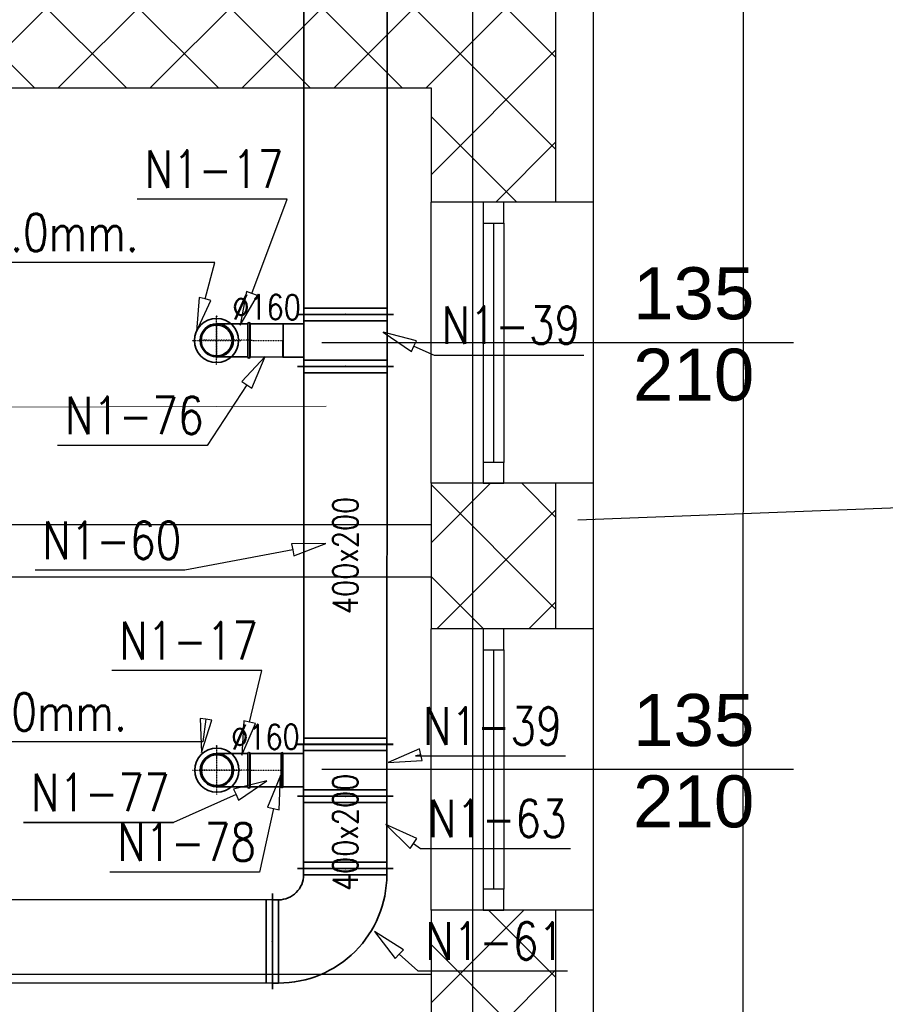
# Model space of a CAD drawing. Header units: millimetres. Extents: x 2263 to 12009, y 1338 to 5538.
# Tile 43 of 78: x 6677 to 7093, y 2091 to 2564. Entities that reach past the tile are written whole.
import ezdxf
from ezdxf.enums import TextEntityAlignment as Align

# ---------------------------------------------------------------- set-up
doc = ezdxf.new("R2010")
doc.units = ezdxf.units.MM
doc.linetypes.add('CENTER', pattern=[0.55, 0.37, -0.06, 0.06, -0.06])
for name, color, linetype in [('2D - Ogólne', 7, 'Continuous'), ('Konstrukcja - Ściany zew', 7, 'Continuous'), ('Opisy - Teksty', 7, 'Continuous'), ('WEN_N1-_OSIE', 2, 'CENTER')]:
    doc.layers.add(name, color=color, linetype=linetype)
for name, color, linetype, lineweight in [('A_meble', 253, 'Continuous', 13), ('A_opisy', 81, 'Continuous', 13), ('A_stolarka', 20, 'Continuous', 15), ('A_widokowe', 160, 'Continuous', 18), ('A_ściany istniejące hatch', 82, 'Continuous', 9), ('kanal saniat', 24, 'Continuous', 40), ('kontury', 118, 'Continuous', 0), ('WEN_N1-_ATRYBUT', 6, 'Continuous', 25), ('WEN_N1-_ZLICZAC', 40, 'Continuous', 35)]:
    doc.layers.add(name, color=color, linetype=linetype, lineweight=lineweight)
doc.layers.add('A_zakres opracowania', color=7, linetype='Continuous', lineweight=70, true_color=0xe00038)
doc.styles.get("Standard").update_dxf_attribs({"font": 'arial.ttf'})
doc.styles.add('STYL_AUTOMATYCZNY_1', font='arial.ttf')
doc.styles.add('STYL_WENTYLE', font='romans.shx', dxfattribs={"width": 0.8})
doc.dimstyles.new('500', dxfattribs={"dimscale": 5, "dimtxt": 0.2, "dimasz": 0.2, "dimexe": 0.3, "dimexo": 0.625, "dimgap": 0.05, "dimtad": 1, "dimzin": 1, "dimtxsty": 'Standard', "dimblk": 'ARCHTICK', "dimcen": 2.5, "dimadec": 0, "dimazin": 0, "dimtfac": 1, "dimtmove": 0, "dimatfit": 3, "dimfxl": 0, "dimarcsym": 0})

# ---------------------------------------------------------------- blocks, each defined once
blk = doc.blocks.new('_ArchTick')
at = {"color": 0, "linetype": 'ByBlock', "const_width": 0.15}
blk.add_lwpolyline([(-0.5, -0.5), (0.5, 0.5)], dxfattribs=at)
blk = doc.blocks.new('*D344')
at = {"layer": 'Defpoints', "color": 0, "linetype": 'ByBlock', "transparency": 16777216}
for p in [(6941, 4841.18), (6939.74, 2051.34), (7024.54, 2051.3)]:
    blk.add_point(p, dxfattribs=at)
at = {"layer": 'kanal saniat', "color": 0, "linetype": 'ByBlock', "lineweight": -2, "transparency": 16777216}
for p, q in [((7024.3, 4841.14), (7027.3, 4841.14)), ((7025.8, 4841.14), (7024.54, 2051.3)), ((7023.04, 2051.3), (7026.04, 2051.3))]:
    blk.add_line(p, q, dxfattribs=at)
for p, rotation in [((7025.8, 4841.14), 89.97411636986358), ((7024.54, 2051.3), 269.9741163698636)]:
    blk.add_blockref('_ArchTick', p, dxfattribs=dict(at, rotation=rotation))
at = {"layer": 'kanal saniat', "color": 0, "linetype": 'ByBlock', "lineweight": 25, "transparency": 16777216, "insert": (7024.32, 3446.22), "char_height": 1, "attachment_point": 5, "rotation": 89.9741}
blk.add_mtext('2789,84', dxfattribs=at)
blk = doc.blocks.new('TR2V42251612511CNN1-_13')
for p, q in [((-250, 200), (-250, 230)), ((-220, 200), (-220, -200)), ((-30, 200), (-30, -200)), ((0, 200), (0, 230)), ((-250, -200), (-250, -230)), ((0, -200), (0, -230))]:
    blk.add_line(p, q)
for points in [[(0, -200), (0, 200), (-250, 200), (-250, -200)], [(-45, -300), (-45, -200), (-205, -200), (-205, -300)]]:
    blk.add_lwpolyline(points, close=True)
for p in [(-250, 0), (0, 0), (-125, -300)]:
    blk.add_point(p)
at = {"layer": 'WEN_N1-_ATRYBUT', "style": 'STYL_WENTYLE', "width": 0.8, "flags": 8}
blk.add_attdef('WENTYLE', text='', height=180, dxfattribs=at).set_placement((-125, -50), align=Align.BOTTOM_LEFT)
blk = doc.blocks.new('QD-400X200CNN1-_4341-7026235_24')
for p, q in [((0, -230), (0, 230)), ((30, -200), (30, 200)), ((4311.7, -200), (4311.7, 200)), ((4341.7, -230), (4341.7, 230))]:
    blk.add_line(p, q)
blk.add_lwpolyline([(0, 200), (4341.7, 200), (4341.7, -200), (0, -200)], close=True)
for p in [(0, 0), (4341.7, 0)]:
    blk.add_point(p)
at = {"layer": 'WEN_N1-_ATRYBUT', "style": 'STYL_WENTYLE', "width": 0.8, "flags": 8}
blk.add_attdef('WENTYLE', text='', height=180, dxfattribs=at).set_placement((2170.9, 0), align=Align.BOTTOM_LEFT)
at = {"layer": 'WEN_N1-_OSIE', "color": 3, "style": 'STYL_WENTYLE', "width": 0.8, "flags": 8}
blk.add_attdef('FI_KANALU', text='', height=120, dxfattribs=at).set_placement((2170.9, 0), align=Align.MIDDLE_CENTER)
blk = doc.blocks.new('QBV2433129CNN1-_11')
for p, q in [((-350, 580), (-350, 550)), ((-320, 150), (-320, 550)), ((-350, 120), (-350, 150)), ((-230, 0), (-200, 0)), ((-200, 30), (200, 30)), ((230, 0), (200, 0))]:
    blk.add_line(p, q)
blk.add_lwpolyline([(200, 0), (200, 30, 0.414214), (-320, 550), (-350, 550), (-350, 150), (-320, 150, -0.414214), (-200, 30), (-200, 0)], format="xyb", close=True)
for p in [(-350, 350), (0, 0)]:
    blk.add_point(p)
at = {"layer": 'WEN_N1-_ATRYBUT', "style": 'STYL_WENTYLE', "width": 0.8, "flags": 8}
blk.add_attdef('WENTYLE', text='', height=180, dxfattribs=at).set_placement((0, 350), align=Align.BOTTOM_LEFT)
blk = doc.blocks.new('KIRM-160_12')
for radius in [106, 74.2]:
    blk.add_circle((0, 0), radius)
for p in [(0, 116.6), (0, 0)]:
    blk.add_point(p)
at = {"layer": 'WEN_N1-_OSIE'}
for p, q in [((0, -116.6), (0, 116.6)), ((-116.6, 0), (116.6, 0))]:
    blk.add_line(p, q, dxfattribs=at)
at = {"layer": 'WEN_N1-_ATRYBUT', "style": 'STYL_WENTYLE', "width": 0.8, "flags": 8}
blk.add_attdef('WENTYLE', text='', height=180, dxfattribs=at).set_placement((0, 0), align=Align.BOTTOM_LEFT)
blk = doc.blocks.new('BPL-SI16090_13')
for p, q in [((-80, 11.2), (-80, 160)), ((80, 11.2), (80, 160))]:
    blk.add_line(p, q)
blk.add_lwpolyline([(80, 0), (-80, 0, -1), (-80, 11.2), (80, 11.2, -1)], format="xyb", close=True)
blk.add_circle((0, 160), 80)
blk.add_point((0, 0))
at = {"layer": 'WEN_N1-_OSIE'}
for p, q in [((0, 0), (0, 245)), ((-85, 160), (85, 160))]:
    blk.add_line(p, q, dxfattribs=at)
at = {"layer": 'WEN_N1-_ATRYBUT', "style": 'STYL_WENTYLE', "width": 0.8, "flags": 8}
blk.add_attdef('WENTYLE', text='', height=180, dxfattribs=at).set_placement((80, 0), align=Align.BOTTOM_LEFT)
blk = doc.blocks.new('NSL-SI160_11')
blk.add_lwpolyline([(0, 80), (0, -80, 1), (8, -80), (8, 80, 1)], format="xyb", close=True)
for p in [(0, 0), (8, 0)]:
    blk.add_point(p)
at = {"layer": 'WEN_N1-_OSIE'}
blk.add_line((0, 0), (8, 0), dxfattribs=at)
at = {"layer": 'WEN_N1-_ATRYBUT', "style": 'STYL_WENTYLE', "width": 0.8, "flags": 8}
blk.add_attdef('WENTYLE', text='', height=180, dxfattribs=at).set_placement((4, 0), align=Align.BOTTOM_LEFT)
blk = doc.blocks.new('QD-400X200CNN1-_347-45609253_24')
for p, q in [((0, -230), (0, 230)), ((30, -200), (30, 200)), ((317.5, -200), (317.5, 200)), ((347.5, -230), (347.5, 230))]:
    blk.add_line(p, q)
blk.add_lwpolyline([(0, 200), (347.5, 200), (347.5, -200), (0, -200)], close=True)
for p in [(0, 0), (347.5, 0)]:
    blk.add_point(p)
at = {"layer": 'WEN_N1-_ATRYBUT', "style": 'STYL_WENTYLE', "width": 0.8, "flags": 8}
blk.add_attdef('WENTYLE', text='', height=180, dxfattribs=at).set_placement((173.7, 0), align=Align.BOTTOM_LEFT)
at = {"layer": 'WEN_N1-_OSIE', "color": 3, "style": 'STYL_WENTYLE', "width": 0.8, "flags": 8}
blk.add_attdef('FI_KANALU', text='', height=120, dxfattribs=at).set_placement((173.7, 0), align=Align.MIDDLE_CENTER)
blk = doc.blocks.new('SR-C160_159-5031507488_14')
blk.add_lwpolyline([(0, -80), (0, 80), (159.5, 80), (159.5, -80)], close=True)
for p in [(0, 0), (159.5, 0)]:
    blk.add_point(p)
at = {"layer": 'WEN_N1-_OSIE'}
blk.add_line((0, 0), (159.5, 0), dxfattribs=at)
at = {"layer": 'WEN_N1-_ATRYBUT', "style": 'STYL_WENTYLE', "width": 0.8, "flags": 8}
blk.add_attdef('WENTYLE', text='', height=180, dxfattribs=at).set_placement((79.8, 0), align=Align.BOTTOM_LEFT)
at = {"layer": 'WEN_N1-_OSIE', "color": 3, "style": 'STYL_WENTYLE', "width": 0.8, "flags": 8}
blk.add_attdef('FI_KANALU', text='', height=120, dxfattribs=at).set_placement((79.8, 160), align=Align.MIDDLE_CENTER)
blk = doc.blocks.new('QD-400X200CNN1-_1815-3739801_24')
for p, q in [((0, -230), (0, 230)), ((30, -200), (30, 200)), ((1785.4, -200), (1785.4, 200)), ((1815.4, -230), (1815.4, 230))]:
    blk.add_line(p, q)
blk.add_lwpolyline([(0, 200), (1815.4, 200), (1815.4, -200), (0, -200)], close=True)
for p in [(0, 0), (1815.4, 0)]:
    blk.add_point(p)
at = {"layer": 'WEN_N1-_ATRYBUT', "style": 'STYL_WENTYLE', "width": 0.8, "flags": 8}
blk.add_attdef('WENTYLE', text='', height=180, dxfattribs=at).set_placement((907.7, 0), align=Align.BOTTOM_LEFT)
at = {"layer": 'WEN_N1-_OSIE', "color": 3, "style": 'STYL_WENTYLE', "width": 0.8, "flags": 8}
blk.add_attdef('FI_KANALU', text='', height=120, dxfattribs=at).set_placement((907.7, 0), align=Align.MIDDLE_CENTER)
blk = doc.blocks.new('SR-C160_150-1612653156_14')
blk.add_lwpolyline([(0, -80), (0, 80), (150.2, 80), (150.2, -80)], close=True)
for p in [(0, 0), (150.2, 0)]:
    blk.add_point(p)
at = {"layer": 'WEN_N1-_OSIE'}
blk.add_line((0, 0), (150.2, 0), dxfattribs=at)
at = {"layer": 'WEN_N1-_ATRYBUT', "style": 'STYL_WENTYLE', "width": 0.8, "flags": 8}
blk.add_attdef('WENTYLE', text='', height=180, dxfattribs=at).set_placement((75.1, 0), align=Align.BOTTOM_LEFT)
at = {"layer": 'WEN_N1-_OSIE', "color": 3, "style": 'STYL_WENTYLE', "width": 0.8, "flags": 8}
blk.add_attdef('FI_KANALU', text='', height=120, dxfattribs=at).set_placement((75.1, 160), align=Align.MIDDLE_CENTER)
blk = doc.blocks.new('QD-200X400CNN1-_3394-0547418_14')
for p, q in [((0, -230), (0, 230)), ((30, -200), (30, 200)), ((3364.1, -200), (3364.1, 200)), ((3394.1, -230), (3394.1, 230))]:
    blk.add_line(p, q)
blk.add_lwpolyline([(0, 200), (3394.1, 200), (3394.1, -200), (0, -200)], close=True)
for p in [(0, 0), (3394.1, 0)]:
    blk.add_point(p)
at = {"layer": 'WEN_N1-_ATRYBUT', "style": 'STYL_WENTYLE', "width": 0.8, "flags": 8}
blk.add_attdef('WENTYLE', text='', height=180, dxfattribs=at).set_placement((1697, 0), align=Align.BOTTOM_LEFT)
at = {"layer": 'WEN_N1-_OSIE', "color": 3, "style": 'STYL_WENTYLE', "width": 0.8, "flags": 8}
blk.add_attdef('FI_KANALU', text='', height=120, dxfattribs=at).set_placement((1697, 0), align=Align.MIDDLE_CENTER)

msp = doc.modelspace()

# ---------------------------------------------------------------- hatches: boundary and pattern name
at = {"layer": 'A_ściany istniejące hatch', "linetype": 'ByBlock', "lineweight": 25}
h = msp.add_hatch(dxfattribs=at)
h.set_pattern_fill('NET', color=0, scale=250, angle=45)
h.set_pattern_definition([(45, (37537.47, -788.94), (-22.097087, 22.097087), []), (135, (37537.47, -788.94), (-22.097087, -22.097087), [])])
h.paths.add_polyline_path([(5550.83871, 4367.38309), (5592.83871, 4367.38308), (5592.83871, 4105.38308), (5802.83871, 4105.38308), (5802.83871, 4063.38308), (5550.83871, 4063.38308)], flags=16)
h.paths.add_polyline_path([(6144.84036, 4091.38308), (6144.84036, 4031.38308), (6024.83871, 4031.38308), (6024.83871, 3871.38308), (5964.83871, 3871.38308), (5964.83871, 4063.38308), (5922.83871, 4063.38308), (5922.83871, 4105.38308), (5926.83871, 4105.38308), (5926.83871, 4764.38308), (5592.83871, 4764.38308), (5592.83871, 4718.38308), (5550.83871, 4718.38308), (5550.83871, 4808.38308), (6008.83871, 4808.38308), (6008.8387, 4764.38308), (5970.83871, 4764.38308), (5970.83871, 4091.38308)], flags=17)
h.paths.add_polyline_path([(6748.83871, 4091.38308), (6890.83871, 4091.38308), (6890.83871, 4153.38308), (6934.83871, 4153.38308), (6934.83871, 3868.38309), (6874.83871, 3868.38309), (6874.83871, 4031.38308), (6748.83871, 4031.38308)], flags=17)
h.paths.add_polyline_path([(6791.83871, 3211.38308), (6874.83871, 3211.38308), (6874.83871, 3326.38309), (6934.83871, 3326.38309), (6934.83871, 3153.38308), (6874.83871, 3153.38308), (6874.83871, 3186.38308), (6791.83871, 3186.38308)], flags=17)
h.paths.add_polyline_path([(6434.83871, 3781.38308), (6464.83871, 3781.38308), (6464.83871, 3751.38308), (6434.83871, 3751.38308)], flags=17)
h.paths.add_polyline_path([(6434.83871, 3487.38308), (6464.83871, 3487.38308), (6464.83871, 3517.38308), (6434.83871, 3517.38308)], flags=17)
h.paths.add_polyline_path([(5946.83871, 1941.38308), (6006.83871, 1941.38308), (6006.83871, 1781.38308), (6244.83871, 1781.38308), (6244.83871, 1961.38308), (6304.83871, 1961.38308), (6304.83871, 1781.38308), (6874.83871, 1781.38308), (6874.83871, 1931.38308), (6934.83871, 1931.38308), (6934.83871, 1721.38308), (5946.83871, 1721.38308)])
h.paths.add_polyline_path([(3464.83871, 5091.38308), (3677.83871, 5091.38309), (3677.8387, 5185.4173), (3702.8387, 5185.4173), (3702.8387, 5066.38308), (3464.83871, 5066.38308)], flags=17)
h.paths.add_polyline_path([(4097.83871, 5065.72859), (4132.83871, 5065.72859), (4132.83871, 5185.4173), (4097.83871, 5185.4173)], flags=17)
h.paths.add_polyline_path([(4387.83871, 3241.38308), (4457.83869, 3241.38308), (4457.83869, 3181.38308), (4387.83871, 3181.38308)], flags=17)
h.paths.add_polyline_path([(4797.83871, 3241.38308), (4867.83871, 3241.38308), (4867.83871, 3181.38308), (4797.83871, 3181.38308)], flags=17)
h.paths.add_polyline_path([(5238.83871, 3241.38308), (5306.83869, 3241.38308), (5306.83869, 3181.38308), (5238.83871, 3181.38308)], flags=17)
h.paths.add_polyline_path([(5441.83871, 3241.38308), (5522.83869, 3241.38308), (5522.83869, 3181.38308), (5441.83871, 3181.38308)], flags=17)
h.paths.add_polyline_path([(6024.83871, 3741.38308), (5964.83871, 3741.38308), (5964.83871, 3665.38308), (6024.83871, 3665.38308)], flags=17)
h.paths.add_polyline_path([(5592.83871, 4588.38308), (5550.83871, 4588.38308), (5550.83871, 4497.38309), (5592.83871, 4497.38309)], flags=16)
h.paths.add_polyline_path([(6138.83871, 4808.38308), (6272.83871, 4808.38308), (6272.83871, 4764.38308), (6138.83871, 4764.38308)], flags=17)
h.paths.add_polyline_path([(6890.83871, 4488.38309), (6934.83871, 4488.38309), (6934.83871, 4563.38308), (6890.83871, 4563.38308)], flags=17)
h.paths.add_polyline_path([(6890.83871, 4283.38308), (6934.83871, 4283.38308), (6934.83871, 4358.38308), (6890.83871, 4358.38308)], flags=17)
h.paths.add_polyline_path([(6874.83871, 3662.38309), (6934.83871, 3662.38309), (6934.83871, 3738.38309), (6874.83871, 3738.38309)], flags=17)
h.paths.add_polyline_path([(6874.83871, 3456.38309), (6934.83871, 3456.38309), (6934.83871, 3532.38309), (6874.83871, 3532.38309)], flags=17)
h.paths.add_polyline_path([(6874.83871, 2948.38309), (6934.83871, 2948.38309), (6934.83871, 3023.38308), (6874.83871, 3023.38308)], flags=17)
h.paths.add_polyline_path([(6874.83871, 2743.38309), (6934.83871, 2743.38309), (6934.83871, 2818.38308), (6874.83871, 2818.38308)], flags=17)
h.paths.add_polyline_path([(6874.83871, 2271.38309), (6934.83871, 2271.38309), (6934.83871, 2341.38308), (6874.83871, 2341.38308)], flags=17)
h.paths.add_polyline_path([(6934.83871, 2066.38308), (6874.83871, 2066.38308), (6874.83871, 2136.38308), (6934.83871, 2136.38308)], flags=17)
h.paths.add_polyline_path([(5649.83871, 2181.38308), (5719.83871, 2181.38308), (5719.83871, 2121.38308), (5649.83871, 2121.38308)], flags=17)
h.paths.add_polyline_path([(5444.83871, 2121.38308), (5514.83871, 2121.38308), (5514.83871, 2181.38308), (5444.83871, 2181.38308)], flags=17)
h.paths.add_polyline_path([(5239.83871, 2181.38308), (5309.83871, 2181.38308), (5309.83871, 2121.38308), (5239.83871, 2121.38308)], flags=17)
h.paths.add_polyline_path([(4982.83871, 2121.38308), (5104.83869, 2121.38308), (5104.83869, 2181.38308), (4982.83871, 2181.38308)], flags=17)
h.paths.add_polyline_path([(4777.83871, 2181.38308), (4847.83871, 2181.38308), (4847.83871, 2121.38308), (4777.83871, 2121.38308)], flags=17)
h.paths.add_polyline_path([(4572.83871, 2121.38308), (4642.83871, 2121.38308), (4642.83871, 2181.38308), (4572.83871, 2181.38308)], flags=17)
h.paths.add_polyline_path([(4367.83871, 2181.38308), (4437.83871, 2181.38308), (4437.83871, 2121.38308), (4367.83871, 2121.38308)], flags=17)
h.paths.add_polyline_path([(6256.83871, 2181.38308), (6170.33871, 2181.38308), (6170.35412, 2121.38308), (6244.83871, 2121.38308), (6244.83871, 2071.38308), (6304.83871, 2071.38308), (6304.83871, 2314.88308), (6256.83871, 2314.88308)], flags=17)
h.paths.add_polyline_path([(6060.33871, 2181.38308), (6060.35412, 2121.38308), (6006.83871, 2121.38308), (6006.83871, 2081.38308), (5946.83871, 2081.38308), (5946.83871, 2121.38308), (5854.83871, 2121.38308), (5854.83871, 2181.38308)], flags=17)
h.paths.add_polyline_path([(4072.83871, 2075.38308), (4132.83871, 2075.38308), (4132.83871, 2121.38308), (4232.83871, 2121.38308), (4232.83869, 2181.38308), (4072.83871, 2181.38308)], flags=17)
h.paths.add_polyline_path([(5862.83871, 3241.38308), (5964.83871, 3241.38308), (5964.83871, 3535.38308), (6024.83871, 3535.38308), (6024.83871, 3211.38308), (6041.83871, 3211.38308), (6041.83871, 3186.38308), (6024.83871, 3186.38308), (6024.83871, 2831.38308), (6051.83871, 2831.38308), (6051.83871, 2751.38308), (6024.83871, 2751.38308), (6024.83871, 2531.38308), (5849.33871, 2531.38308), (5849.33871, 2579.38308), (5984.83871, 2579.38308), (5984.83871, 3181.38308), (5862.83871, 3181.38308)], flags=17)
h.paths.add_polyline_path([(5657.83871, 3241.38308), (5727.83871, 3241.38308), (5727.83871, 3181.38308), (5694.83871, 3181.38308), (5694.83871, 3015.38308), (5662.83871, 3015.38309), (5662.83871, 3181.38308), (5657.83871, 3181.38308)], flags=17)
h.paths.add_polyline_path([(5415.83871, 2579.38308), (5662.83871, 2579.38308), (5662.83871, 2729.38309), (5694.83871, 2729.38309), (5694.83871, 2579.38308), (5739.33871, 2579.38308), (5739.33871, 2531.38308), (5415.83871, 2531.38308)], flags=17)
h.paths.add_polyline_path([(4426.83871, 2579.38308), (4426.83871, 2531.38308), (4666.83871, 2531.38308), (4666.83871, 2579.38308), (4662.83871, 2579.38308), (4662.83871, 2671.38308), (4634.83871, 2671.38308), (4634.83871, 2579.38308)], flags=17)
h.paths.add_polyline_path([(4072.83871, 3272.38308), (4132.83871, 3272.38308), (4132.83871, 3241.38308), (4252.83871, 3241.38308), (4252.83869, 3181.38308), (4112.83871, 3181.38308), (4112.83871, 2579.38308), (4316.83871, 2579.38308), (4316.83871, 2531.38308), (4072.83871, 2531.38308)], flags=17)
h.paths.add_polyline_path([(4132.83871, 3568.79816), (4072.83871, 3568.79816), (4072.83871, 3412.3831), (4132.83871, 3412.3831)], flags=17)
h.paths.add_polyline_path([(4132.83871, 3783.35665), (4072.83871, 3783.35665), (4072.83871, 3703.79816), (4132.83871, 3703.79816)], flags=17)
h.paths.add_polyline_path([(4132.83871, 3998.38308), (4072.83871, 3998.38308), (4072.83871, 3918.35666), (4132.83871, 3918.35666)], flags=17)
h.paths.add_polyline_path([(4132.83871, 4318.38308), (4072.83871, 4318.38308), (4072.83871, 4133.38308), (4132.83871, 4133.38308)], flags=17)
h.paths.add_polyline_path([(4132.83871, 4523.38308), (4072.83871, 4523.38308), (4072.83871, 4453.3831), (4132.83871, 4453.3831)], flags=17)
h.paths.add_polyline_path([(4132.83871, 4738.38308), (4072.83871, 4738.38308), (4072.83871, 4658.38308), (4132.83871, 4658.38308)], flags=17)
h.paths.add_polyline_path([(3082.83871, 4463.49943), (3022.83871, 4463.49943), (3022.83871, 4533.47941), (3082.83871, 4533.47941), (3082.83871, 4535.38308), (3542.83871, 4535.38308), (3542.83871, 4525.38308), (3511.73871, 4525.38308), (3511.73871, 4449.38308), (3496.73871, 4449.38308), (3496.73871, 4525.38308), (3240.83871, 4525.38308), (3240.83871, 4510.37993), (3233.83871, 4510.37993), (3233.83871, 4525.38308), (3082.83871, 4525.38308)])
h.paths.add_polyline_path([(3082.83871, 4408.38308), (3082.83871, 4415.38308), (3233.83871, 4415.38308), (3233.83871, 4420.37993), (3240.83871, 4420.37993), (3240.83871, 4397.90202), (3233.83871, 4397.90202), (3233.83871, 4408.38308)], flags=17)
h.paths.add_polyline_path([(3022.83871, 4328.49943), (3082.83871, 4328.49943), (3082.83871, 4298.38308), (3233.83871, 4298.38308), (3233.83871, 4307.90202), (3240.83871, 4307.90202), (3240.83871, 4298.38308), (3496.73871, 4298.38308), (3496.73871, 4354.38308), (3511.73871, 4354.38308), (3511.73871, 4298.38308), (3539.83871, 4298.38308), (3539.83871, 4283.38308), (3082.83871, 4283.38308), (3082.83871, 4258.01945), (3022.83871, 4258.01945)])
h.paths.add_polyline_path([(3022.83871, 4128.01945), (3082.83871, 4128.01945), (3082.83871, 4083.38308), (3674.83871, 4083.38308), (3674.83871, 4100.64844), (3722.83871, 4100.64844), (3722.83871, 3771.38225), (3674.83871, 3771.38225), (3674.83871, 4043.38308), (3082.83871, 4043.38308), (3082.83871, 3965.51194), (3022.83871, 3965.51194)])
h.paths.add_polyline_path([(3022.83871, 3625.53195), (3082.83871, 3625.53195), (3082.83871, 3603.38308), (3674.83871, 3603.38308), (3674.83871, 3661.38225), (3722.83871, 3661.38225), (3722.83871, 3264.38225), (3674.83871, 3264.38225), (3674.83871, 3578.38308), (3082.83871, 3578.38308), (3082.83871, 3555.31567), (3022.83871, 3555.31567)])
h.paths.add_polyline_path([(3022.83871, 3211.185), (3082.83871, 3211.185), (3082.83871, 3141.38308), (3674.83871, 3141.38308), (3674.83871, 3154.38225), (3722.83871, 3154.38225), (3722.83871, 3095.74402), (3674.83871, 3095.74402), (3674.83871, 3098.38308), (3082.83871, 3098.38308), (3082.83871, 3046.185), (3022.83871, 3046.185)])
h.paths.add_polyline_path([(3022.83871, 2911.185), (3082.83871, 2911.185), (3082.83871, 2856.60282), (3141.83871, 2856.60282), (3141.83871, 2998.3005), (3151.20249, 2998.3005), (3151.20249, 2992.3005), (3147.83871, 2992.3005), (3147.83871, 2856.60282), (3244.83871, 2856.60282), (3244.83871, 2992.3005), (3240.20249, 2992.3005), (3240.20249, 2998.3005), (3255.38391, 2998.3005), (3255.38391, 2992.3005), (3250.83871, 2992.3005), (3250.83871, 2856.60282), (3347.83871, 2856.60282), (3347.83871, 2992.3005), (3344.38391, 2992.3005), (3344.38391, 2998.3005), (3353.83871, 2998.3005), (3353.83871, 2963.3005), (3358.01039, 2963.3005), (3358.01039, 2957.3005), (3353.83871, 2957.3005), (3353.83871, 2856.60282), (3521.83871, 2856.60282), (3521.83871, 2957.3005), (3447.0104, 2957.3005), (3447.01039, 2963.3005), (3527.83871, 2963.3005), (3527.83871, 2856.60282), (3674.83871, 2856.60282), (3674.83871, 2985.74402), (3722.83871, 2985.74402), (3722.83871, 2838.88915), (3674.83871, 2838.88915), (3674.83871, 2841.60282), (3527.83871, 2841.60282), (3527.83871, 2799.30282), (3521.83871, 2799.30282), (3521.83871, 2841.60282), (3082.83871, 2841.60282), (3022.83871, 2841.60282)])
h.paths.add_polyline_path([(3022.83871, 3760.53195), (3082.83871, 3760.53195), (3082.83871, 3830.51194), (3022.83871, 3830.51194)])
h.paths.add_polyline_path([(3022.83871, 3346.185), (3082.83871, 3346.185), (3082.83871, 3420.31567), (3022.83871, 3420.31567)], flags=17)
h.paths.add_polyline_path([(3022.83871, 2636.62284), (3082.83871, 2636.62284), (3082.83871, 2706.60282), (3022.83871, 2706.60282)], flags=17)
h.paths.add_polyline_path([(3022.83871, 2431.64285), (3022.83871, 2501.62284), (3082.83871, 2501.62284), (3082.83871, 2491.62284), (3129.83871, 2491.62284), (3129.83871, 2662.60284), (3141.04943, 2662.60284), (3141.04943, 2656.60284), (3135.83871, 2656.60284), (3135.83871, 2491.62284), (3234.83871, 2491.62284), (3234.83871, 2656.60284), (3230.04943, 2656.60284), (3230.04943, 2662.60284), (3245.35057, 2662.60284), (3245.35057, 2656.60284), (3240.83871, 2656.60284), (3240.83871, 2491.62284), (3337.83871, 2491.62284), (3337.83871, 2656.60284), (3334.35057, 2656.60284), (3334.35056, 2662.60284), (3348.38391, 2662.60284), (3348.38391, 2656.60284), (3343.83871, 2656.60284), (3343.83871, 2491.62284), (3440.83871, 2491.62284), (3440.83871, 2656.60284), (3437.38391, 2656.60284), (3437.38391, 2662.60284), (3440.83871, 2662.60284), (3440.83871, 2706.60282), (3521.83871, 2706.60282), (3521.83871, 2710.30282), (3527.83871, 2710.30282), (3527.83871, 2696.27529), (3521.83871, 2696.27529), (3521.83871, 2700.60282), (3446.83871, 2700.60282), (3446.83871, 2491.62284), (3521.83871, 2491.62284), (3521.83871, 2607.27528), (3527.83871, 2607.27529), (3527.83871, 2491.62284), (3674.83871, 2491.62284), (3674.83871, 2728.88915), (3722.83871, 2728.88915), (3722.83871, 2295.08308), (3674.83871, 2295.08308), (3674.83871, 2476.62284), (3527.83871, 2476.62284), (3527.83871, 2379.11333), (3521.83871, 2379.11333), (3521.83871, 2476.62284), (3446.83871, 2476.62284), (3446.83871, 2283.78308), (3521.83871, 2283.78308), (3521.83871, 2290.11333), (3527.83871, 2290.11333), (3527.83871, 2274.08309), (3521.83871, 2274.08308), (3521.83871, 2277.78308), (3440.83871, 2277.78308), (3440.83871, 2351.38308), (3437.38391, 2351.38308), (3437.38391, 2357.38308), (3440.83871, 2357.38308), (3440.83871, 2476.62284), (3343.83871, 2476.62284), (3343.83871, 2357.38308), (3348.38391, 2357.38308), (3348.38391, 2351.38308), (3334.35057, 2351.38308), (3334.35057, 2357.38308), (3337.83871, 2357.38308), (3337.83871, 2476.62284), (3240.83871, 2476.62284), (3240.83871, 2357.38308), (3245.35057, 2357.38308), (3245.35057, 2351.38308), (3230.04943, 2351.38308), (3230.04943, 2357.38308), (3234.83871, 2357.38308), (3234.83871, 2476.62284), (3135.83871, 2476.62284), (3135.83871, 2357.38308), (3141.04943, 2357.38308), (3141.04943, 2351.38308), (3129.83871, 2351.38308), (3129.83871, 2476.62284), (3082.83871, 2476.62284), (3082.83871, 2431.64285)])
h.paths.add_polyline_path([(3142.83871, 2040.38308), (3082.83871, 2040.38308), (3082.83871, 2121.38308), (3022.83871, 2121.38308), (3022.83871, 2296.64285), (3082.83871, 2296.64285), (3082.83871, 2181.38308), (3521.83871, 2181.38308), (3521.83871, 2185.08308), (3527.83871, 2185.08309), (3527.83871, 2181.38308), (3674.83871, 2181.38308), (3674.83871, 2185.08308), (3722.83871, 2185.08308), (3722.83871, 2130.38309), (3697.83871, 2130.38308), (3697.83871, 2141.38308), (3527.83871, 2141.38308), (3527.83871, 2136.64285), (3521.83871, 2136.64285), (3521.83871, 2141.38308), (3337.83871, 2141.38308), (3337.83871, 2101.12992), (3312.83871, 2101.12992), (3312.83871, 2141.38308), (3142.83871, 2141.38308)])
h.paths.add_polyline_path([(3142.83871, 1791.38308), (3142.83871, 1830.38308), (3082.83871, 1830.38308), (3082.83871, 1731.38308), (4132.83871, 1731.38308), (4132.83871, 1935.38308), (4072.83871, 1935.38308), (4072.83871, 1791.38308)])
edge = h.paths.add_edge_path()
edge.add_line((6402.83871, 4808.38308), (6402.8387, 4764.38308))
edge.add_line((6402.8387, 4764.38308), (6440.83871, 4764.38308))
edge.add_line((6440.83871, 4764.38308), (6440.83871, 4614.38308))
edge.add_line((6440.83871, 4614.38308), (6467.83871, 4614.38308))
edge.add_line((6467.83871, 4614.38308), (6467.83871, 4764.38308))
edge.add_line((6467.83871, 4764.38308), (6890.83871, 4764.38308))
edge.add_line((6890.83871, 4764.38308), (6890.83871, 4693.38308))
edge.add_line((6890.83871, 4693.38308), (6934.83871, 4693.38308))
edge.add_line((6934.83871, 4693.38308), (6934.83871, 4808.38308))
edge.add_line((6934.83871, 4808.38308), (6402.83871, 4808.38313))
edge.add_line((3067.83871, 5185.4173), (3102.83871, 5185.4173))
edge.add_line((3102.83871, 5185.4173), (3102.83871, 5091.38309))
edge.add_line((3102.83871, 5091.38309), (3284.83871, 5091.38309))
edge.add_line((3284.83871, 5091.38309), (3284.83871, 5066.38308))
edge.add_line((3284.83871, 5066.38308), (3067.83871, 5066.38308))
edge.add_line((3067.83871, 5066.38308), (3067.83871, 5185.4173))
edge.add_line((4662.83871, 2781.38308), (4634.83871, 2781.38308))
edge.add_line((4634.83871, 2781.38308), (4634.83871, 3066.38308))
edge.add_line((4634.83871, 3066.38308), (4662.83871, 3066.38308))
edge.add_line((4662.83871, 3066.38308), (4662.83871, 2986.40213))
edge.add_line((4662.83871, 2986.40213), (4662.83871, 2894.77453))
edge.add_line((4662.83871, 2894.77453), (4662.83871, 2791.38308))
edge.add_line((4662.83871, 2791.38308), (4662.83869, 2781.38308))
edge.add_line((3972.83871, 5063.38308), (4132.83871, 5063.38308))
edge.add_line((4132.83871, 5063.38308), (4132.83871, 4873.38308))
edge.add_line((4132.83871, 4873.38308), (4072.83871, 4873.38308))
edge.add_line((4072.83871, 4873.38308), (4072.83871, 5003.38308))
edge.add_line((4072.83871, 5003.38308), (3972.83871, 5003.38308))
edge.add_line((3972.83871, 5003.38308), (3972.8387, 5063.38308))
edge.add_line((3464.83871, 5063.38308), (3822.83871, 5063.38308))
edge.add_line((3822.83871, 5063.38308), (3822.83871, 5003.38308))
edge.add_line((3822.83871, 5003.38308), (3722.83871, 5003.38308))
edge.add_line((3722.83871, 5003.38308), (3722.83871, 4210.64844))
edge.add_line((3722.83871, 4210.64844), (3674.83871, 4210.64844))
edge.add_line((3674.83871, 4210.64844), (3674.83871, 4283.38308))
edge.add_line((3674.83871, 4283.38308), (3634.83871, 4283.38308))
edge.add_line((3634.83871, 4283.38308), (3634.83871, 4298.38308))
edge.add_line((3634.83871, 4298.38308), (3674.83871, 4298.38308))
edge.add_line((3674.83871, 4298.38308), (3674.83871, 5003.38308))
edge.add_line((3674.83871, 5003.38308), (3464.83871, 5003.38308))
edge.add_line((3464.83871, 5003.38308), (3464.83871, 5063.38308))
edge.add_line((3312.83871, 2001.12992), (3337.83871, 2001.12992))
edge.add_line((3337.83871, 2001.12992), (3337.83871, 1966.38308))
edge.add_line((3337.83871, 1966.38308), (3697.83871, 1966.38308))
edge.add_line((3697.83871, 1966.38308), (3697.83871, 2032.41525))
edge.add_line((3697.83871, 2032.41525), (3722.83871, 2032.41525))
edge.add_line((3722.83871, 2032.41525), (3722.83871, 1961.38308))
edge.add_line((3722.83871, 1961.38308), (3392.83871, 1961.38308))
edge.add_line((3392.83871, 1961.38308), (3392.83871, 1941.38308))
edge.add_line((3392.83871, 1941.38308), (3312.83871, 1941.38308))
edge.add_line((3312.83871, 1941.38308), (3312.83871, 2001.12992))
h.paths.add_polyline_path([(5092.83871, 3066.38308), (5052.83871, 3066.38308), (5052.83871, 2579.38308), (4776.83871, 2579.38308), (4776.83871, 2531.38308), (5305.83871, 2531.38308), (5305.83871, 2579.38308), (5092.83871, 2579.38308)], flags=17)
h.paths.add_polyline_path([(5052.83871, 3166.38308), (5092.83871, 3166.38308), (5092.83871, 3181.38308), (5103.83871, 3181.38308), (5103.83871, 3241.38308), (5002.83871, 3241.38308), (5002.83871, 3181.38308), (5052.83871, 3181.38308)], flags=17)
h.paths.add_polyline_path([(6573.83871, 4031.38308), (6319.84036, 4031.38308), (6319.84036, 4091.38308), (6440.83871, 4091.38308), (6440.83871, 4164.38309), (6467.83871, 4164.38309), (6467.83871, 4091.38308), (6573.83871, 4091.38308)], flags=17)
h.paths.add_polyline_path([(6362.33489, 2788.38308), (6372.33489, 2788.38308), (6372.33489, 2803.38308), (6362.33489, 2803.38308)], flags=17)
h.paths.add_polyline_path([(6452.33489, 2960.38308), (6467.33489, 2960.38308), (6467.33489, 3186.38308), (6507.83871, 3186.38308), (6507.83871, 3211.38308), (6151.83871, 3211.38308), (6151.83871, 3186.38308), (6212.83871, 3186.38308), (6212.83871, 2960.38308), (6230.83871, 2960.38308), (6230.83871, 2970.38308), (6222.83871, 2970.38308), (6222.83871, 3186.38308), (6362.33489, 3186.38308), (6362.33489, 2970.38308), (6315.8387, 2970.38308), (6315.8387, 2960.38308), (6377.33489, 2960.38308), (6377.33489, 2970.38308), (6372.33489, 2970.38308), (6372.33489, 3186.38308), (6457.33489, 3186.38308), (6457.33489, 2970.38308), (6452.33489, 2970.38308)], flags=17)
h.paths.add_polyline_path([(6222.83871, 2803.38308), (6212.83871, 2803.38308), (6212.83871, 2579.38308), (6154.83871, 2579.38308), (6154.83871, 2531.38308), (6256.83871, 2531.38308), (6256.83871, 2424.88308), (6304.83871, 2424.88308), (6304.83871, 2531.38308), (6874.83871, 2531.38308), (6874.83871, 2476.38309), (6934.83871, 2476.38308), (6934.83871, 2613.38308), (6874.83871, 2613.38308), (6874.83871, 2579.38308), (6372.33489, 2579.38308), (6372.33489, 2688.38308), (6362.33489, 2688.38308), (6362.33489, 2579.38308), (6222.83871, 2579.38308)], flags=17)
h.paths.add_polyline_path([(3022.83871, 4873.4594), (3082.83871, 4873.4594), (3082.83871, 5003.38308), (3284.8387, 5003.38308), (3284.8387, 5063.38308), (3022.83871, 5063.38308)])
h.paths.add_polyline_path([(3082.83871, 4738.4594), (3022.83871, 4738.4594), (3022.83871, 4668.47941), (3082.83871, 4668.47941)])

# ---------------------------------------------------------------- linework, layer by layer
msp.add_lwpolyline([(6679.04212, 2178.48046), (6751.04212, 2178.48046)])
at = {"layer": '2D - Ogólne', "color": 0, "linetype": 'ByBlock', "lineweight": 25}
for p, q in [((6934.83871, 2476.38308), (6934.83871, 2613.38308)), ((7048.88488, 2408.88308), (6822.39425, 2408.88308)), ((6934.83871, 2271.38308), (6934.83871, 2341.38308)), ((7048.88488, 2203.88308), (6822.39425, 2203.88308)), ((6934.83871, 2066.38308), (6934.83871, 2136.38308))]:
    msp.add_line(p, q, dxfattribs=at)
at = {"layer": 'A_meble', "color": 0, "linetype": 'ByBlock', "lineweight": 25, "flags": 128}
for points in [[(6874.83871, 2321.38308), (6454.83871, 2321.38308), (6454.83871, 2296.38308), (6874.83871, 2296.38308)], [(6874.83871, 2105.38308), (6454.83871, 2105.38308), (6454.83871, 2080.38308), (6874.83871, 2080.38308)]]:
    msp.add_lwpolyline(points, dxfattribs=at)
at = {"layer": 'A_opisy', "color": 0, "linetype": 'ByBlock', "lineweight": 25}
msp.add_line((7351.47218, 2339.49987), (6945.27815, 2323.58756), dxfattribs=at)
at = {"layer": 'A_stolarka', "color": 0, "linetype": 'ByBlock', "lineweight": 25}
for p, q in [((6899.83871, 2466.38309), (6899.83871, 2351.38308)), ((6904.83871, 2466.38309), (6904.83871, 2351.38308)), ((6909.83871, 2466.38309), (6909.83871, 2351.38308)), ((6899.83871, 2261.38309), (6899.83871, 2146.38308)), ((6904.83871, 2261.38309), (6904.83871, 2146.38308)), ((6909.83871, 2261.38309), (6909.83871, 2146.38308))]:
    msp.add_line(p, q, dxfattribs=at)
for points in [[(6909.83871, 2476.38309), (6899.83871, 2476.38309), (6899.83871, 2466.38309), (6909.83871, 2466.38309)], [(6909.83871, 2351.38308), (6899.83871, 2351.38308), (6899.83871, 2341.38308), (6909.83871, 2341.38308)], [(6909.83871, 2271.38309), (6899.83871, 2271.38309), (6899.83871, 2261.38309), (6909.83871, 2261.38309)], [(6909.83871, 2146.38308), (6899.83871, 2146.38308), (6899.83871, 2136.38308), (6909.83871, 2136.38308)]]:
    msp.add_lwpolyline(points, close=True, dxfattribs=at)
at = {"layer": 'A_widokowe', "color": 0, "linetype": 'ByBlock', "lineweight": 25}
for p, q in [((6874.83871, 2341.38308), (6874.83871, 2476.38309)), ((6952.83871, 2341.38308), (6952.83871, 2476.38309)), ((6874.83871, 2136.38308), (6874.83871, 2271.38309)), ((6952.83871, 2136.38308), (6952.83871, 2271.38309))]:
    msp.add_line(p, q, dxfattribs=at)
at = {"layer": 'A_zakres opracowania', "color": 0, "linetype": 'ByBlock', "lineweight": 25, "ltscale": 0.2}
msp.add_lwpolyline([(5986.83871, 1761.38308), (6894.83871, 1761.38308), (6894.83871, 4784.38309), (5902.83871, 4784.38308), (5902.83871, 4125.38308), (5782.83871, 4125.38308), (5782.83871, 4025.38308), (6004.83871, 4025.38308), (6004.83871, 3916.38308), (5531.83871, 3916.38308), (5531.83871, 3696.38308), (6004.83871, 3696.38308), (6004.83871, 3201.38308), (4052.83871, 3201.38308), (4052.83871, 2161.38308), (5133.83871, 2161.38308), (5133.83871, 1943.38308), (5638.83871, 1943.38308), (5638.83871, 1683.38308), (5986.83871, 1683.38308)], close=True, dxfattribs=at)
at = {"layer": 'Konstrukcja - Ściany zew', "color": 0, "linetype": 'ByBlock', "lineweight": 25}
for p, q in [((6952.83871, 2476.38308), (6952.83871, 2613.38308)), ((6304.83871, 2531.38308), (6874.83871, 2531.38308)), ((6874.83871, 2531.38308), (6874.83871, 2476.38308)), ((6902.83871, 2476.38308), (6874.83871, 2476.38308)), ((6912.83871, 2476.38308), (6902.83871, 2476.38308)), ((6952.83871, 2476.38308), (6912.83871, 2476.38308)), ((6902.83871, 2341.38308), (6874.83871, 2341.38308)), ((6874.83871, 2341.38308), (6874.83871, 2271.38308)), ((6912.83871, 2341.38308), (6902.83871, 2341.38308)), ((6952.83871, 2341.38308), (6912.83871, 2341.38308)), ((6952.83871, 2271.38308), (6952.83871, 2341.38308)), ((6902.83871, 2271.38308), (6874.83871, 2271.38308)), ((6912.83871, 2271.38308), (6902.83871, 2271.38308)), ((6952.83871, 2271.38308), (6912.83871, 2271.38308)), ((6902.83871, 2136.38308), (6874.83871, 2136.38308)), ((6874.83871, 2136.38308), (6874.83871, 2066.38308)), ((6912.83871, 2136.38308), (6902.83871, 2136.38308)), ((6952.83871, 2136.38308), (6912.83871, 2136.38308)), ((6952.83871, 2066.38308), (6952.83871, 2136.38308))]:
    msp.add_line(p, q, dxfattribs=at)
at = {"layer": 'kontury'}
msp.add_line((6363.10367, 2377.10105), (6824.40753, 2378.50083), dxfattribs=at)
at = {"layer": 'WEN_N1-_ATRYBUT'}
for points in [[(6788.76538, 2432.57475), (6786.06679, 2433.58075), (6783.10662, 2417.39521), (6791.46396, 2431.56875), (6788.76538, 2432.57475), (6805.64559, 2477.85566), (6733.64559, 2477.85566)], [(6766.25037, 2429.96257), (6763.46457, 2430.6931), (6762.14114, 2414.2924), (6769.03618, 2429.23204), (6766.25037, 2429.96257), (6770.83695, 2447.45304), (6554.83695, 2447.45304)], [(6866.60204, 2407.26308), (6867.78275, 2409.88992), (6851.82603, 2413.90458), (6865.42133, 2404.63623), (6866.60204, 2407.26308), (6876.25676, 2402.92348), (6948.25676, 2402.92348)], [(6786.29325, 2388.69894), (6788.70561, 2387.12576), (6795.14238, 2402.26849), (6783.88088, 2390.27212), (6786.29325, 2388.69894), (6767.30205, 2359.57722), (6695.30205, 2359.57722)], [(6808.35438, 2309.4175), (6808.89125, 2306.58799), (6824.27043, 2312.43736), (6807.81752, 2312.24702), (6808.35438, 2309.4175), (6756.52036, 2299.58269), (6684.52036, 2299.58269)], [(6787.59669, 2226.5876), (6784.79296, 2227.246), (6783.89319, 2210.81662), (6790.40042, 2225.9292), (6787.59669, 2226.5876), (6793.42255, 2251.39639), (6721.42255, 2251.39639)], [(6766.64405, 2228.03523), (6763.78985, 2228.41982), (6764.48073, 2211.98032), (6769.49826, 2227.65064), (6766.64405, 2228.03523), (6765.1749, 2217.13201), (6549.1749, 2217.13201)], [(6869.94478, 2210.99451), (6869.2926, 2213.7997), (6854.16562, 2207.32598), (6870.59697, 2208.18933), (6869.94478, 2210.99451), (6867.3971, 2210.4022), (6939.3971, 2210.4022)], [(6799.07301, 2185.10463), (6801.88664, 2184.4899), (6802.53087, 2200.93129), (6796.25938, 2185.71936), (6799.07301, 2185.10463), (6792.41332, 2154.62317), (6720.41332, 2154.62317)], [(6781.12214, 2191.83258), (6782.2906, 2189.20026), (6795.92895, 2198.40513), (6779.95369, 2194.4649), (6781.12214, 2191.83258), (6751.04212, 2178.48046), (6679.04212, 2178.48046)], [(6866.35666, 2168.29156), (6867.98667, 2170.6659), (6853.00103, 2177.46037), (6864.72665, 2165.91723), (6866.35666, 2168.29156), (6869.77485, 2165.94494), (6941.77485, 2165.94494)], [(6859.54922, 2115.1698), (6861.48763, 2117.29982), (6847.56787, 2126.07334), (6857.61082, 2113.03978), (6859.54922, 2115.1698), (6868.42991, 2107.088), (6940.42991, 2107.088)]]:
    msp.add_lwpolyline(points, dxfattribs=at)

# ---------------------------------------------------------------- block references
at = {"layer": 'WEN_N1-_ZLICZAC'}
ref = msp.add_blockref('QD-400X200CNN1-_4341-7026235_24', (6833.7012, 2856.65507), dxfattribs=dict(at, xscale=0.1, yscale=0.1, zscale=0.1, rotation=270.0003589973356))
ref.add_attrib('WENTYLE', 'N1-45', dxfattribs={"layer": 'WEN_N1-_ATRYBUT', "height": 18, "style": 'STYL_WENTYLE', "width": 0.8, "flags": 8}).set_placement((6860.24177, 2623.01344), align=Align.BOTTOM_LEFT)
ref.add_attrib('FI_KANALU', '400x200', dxfattribs={"layer": 'WEN_N1-_OSIE', "color": 3, "height": 12, "rotation": 270.000359, "style": 'STYL_WENTYLE', "width": 0.8, "flags": 8}).set_placement((6833.70256, 2639.56994), align=Align.MIDDLE_CENTER)
ref = msp.add_blockref('BPL-SI16090_13', (6787.86941, 2410.05951), dxfattribs=dict(at, xscale=0.1, yscale=0.1, zscale=0.1, rotation=90))
ref.add_attrib('WENTYLE', 'N1-17', dxfattribs={"layer": 'WEN_N1-_ATRYBUT', "height": 18, "style": 'STYL_WENTYLE', "width": 0.8, "flags": 8}).set_placement((6737.24559, 2477.85566), align=Align.BOTTOM_LEFT)
ref = msp.add_blockref('KIRM-160_12', (6771.74416, 2409.98637), dxfattribs=dict(at, xscale=0.1, yscale=0.1, zscale=0.1))
ref.add_attrib('WENTYLE', 'N1-11,nast.0mm.', dxfattribs={"layer": 'WEN_N1-_ATRYBUT', "height": 18, "style": 'STYL_WENTYLE', "width": 0.8, "flags": 8}).set_placement((6558.43695, 2447.45304), align=Align.BOTTOM_LEFT)
ref = msp.add_blockref('SR-C160_159-5031507488_14', (6787.75378, 2410.05951), dxfattribs=dict(at, xscale=0.1, yscale=0.1, zscale=0.1, rotation=359.7316673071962))
ref.add_attrib('WENTYLE', 'N1-76', dxfattribs={"layer": 'WEN_N1-_ATRYBUT', "height": 18, "style": 'STYL_WENTYLE', "width": 0.8, "flags": 8}).set_placement((6698.90205, 2359.57722), align=Align.BOTTOM_LEFT)
ref.add_attrib('FI_KANALU', '%%c160', dxfattribs={"layer": 'WEN_N1-_OSIE', "color": 3, "height": 12, "rotation": 359.7316673, "style": 'STYL_WENTYLE', "width": 0.8, "flags": 8}).set_placement((6795.80379, 2426.02198), align=Align.MIDDLE_CENTER)
ref = msp.add_blockref('TR2V42251612511CNN1-_13', (6833.70392, 2397.48481), dxfattribs=dict(at, xscale=0.1, yscale=0.1, zscale=0.1, rotation=270))
ref.add_attrib('WENTYLE', 'N1-39', dxfattribs={"layer": 'WEN_N1-_ATRYBUT', "height": 18, "style": 'STYL_WENTYLE', "width": 0.8, "flags": 8}).set_placement((6879.85676, 2402.92348), align=Align.BOTTOM_LEFT)
ref = msp.add_blockref('QD-400X200CNN1-_1815-3739801_24', (6833.635, 2215.94743), dxfattribs=dict(at, xscale=0.1, yscale=0.1, zscale=0.1, rotation=89.97824549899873))
ref.add_attrib('WENTYLE', 'N1-60', dxfattribs={"layer": 'WEN_N1-_ATRYBUT', "height": 18, "style": 'STYL_WENTYLE', "width": 0.8, "flags": 8}).set_placement((6688.12036, 2299.58269), align=Align.BOTTOM_LEFT)
ref.add_attrib('FI_KANALU', '400x200', dxfattribs={"layer": 'WEN_N1-_OSIE', "color": 3, "height": 12, "rotation": 89.9782455, "style": 'STYL_WENTYLE', "width": 0.8, "flags": 8}).set_placement((6833.66946, 2306.71612), align=Align.MIDDLE_CENTER)
ref = msp.add_blockref('BPL-SI16090_13', (6787.86941, 2203.54778), dxfattribs=dict(at, xscale=0.1, yscale=0.1, zscale=0.1, rotation=90))
ref.add_attrib('WENTYLE', 'N1-17', dxfattribs={"layer": 'WEN_N1-_ATRYBUT', "height": 18, "style": 'STYL_WENTYLE', "width": 0.8, "flags": 8}).set_placement((6725.02255, 2251.39639), align=Align.BOTTOM_LEFT)
ref = msp.add_blockref('KIRM-160_12', (6771.86146, 2203.54778), dxfattribs=dict(at, xscale=0.1, yscale=0.1, zscale=0.1))
ref.add_attrib('WENTYLE', 'N1-11,nast.0mm.', dxfattribs={"layer": 'WEN_N1-_ATRYBUT', "height": 18, "style": 'STYL_WENTYLE', "width": 0.8, "flags": 8}).set_placement((6552.7749, 2217.13201), align=Align.BOTTOM_LEFT)
ref = msp.add_blockref('TR2V42251612511CNN1-_13', (6833.5727, 2191.04129), dxfattribs=dict(at, xscale=0.1, yscale=0.1, zscale=0.1, rotation=270))
ref.add_attrib('WENTYLE', 'N1-39', dxfattribs={"layer": 'WEN_N1-_ATRYBUT', "height": 18, "style": 'STYL_WENTYLE', "width": 0.8, "flags": 8}).set_placement((6870.9971, 2210.4022), align=Align.BOTTOM_LEFT)
ref = msp.add_blockref('SR-C160_150-1612653156_14', (6787.75378, 2203.54778), dxfattribs=dict(at, xscale=0.1, yscale=0.1, zscale=0.1, rotation=0.105979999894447))
ref.add_attrib('WENTYLE', 'N1-77', dxfattribs={"layer": 'WEN_N1-_ATRYBUT', "height": 18, "style": 'STYL_WENTYLE', "width": 0.8, "flags": 8}).set_placement((6682.64212, 2178.48046), align=Align.BOTTOM_LEFT)
ref.add_attrib('FI_KANALU', '%%c160', dxfattribs={"layer": 'WEN_N1-_OSIE', "color": 3, "height": 12, "rotation": 0.10598, "style": 'STYL_WENTYLE', "width": 0.8, "flags": 8}).set_placement((6795.23224, 2219.56164), align=Align.MIDDLE_CENTER)
ref = msp.add_blockref('NSL-SI160_11', (6802.76988, 2203.57556), dxfattribs=dict(at, xscale=0.1, yscale=0.1, zscale=0.1))
ref.add_attrib('WENTYLE', 'N1-78', dxfattribs={"layer": 'WEN_N1-_ATRYBUT', "height": 18, "style": 'STYL_WENTYLE', "width": 0.8, "flags": 8}).set_placement((6724.01332, 2154.62317), align=Align.BOTTOM_LEFT)
ref = msp.add_blockref('QD-400X200CNN1-_347-45609253_24', (6833.56244, 2156.29568), dxfattribs=dict(at, xscale=0.1, yscale=0.1, zscale=0.1, rotation=89.98307725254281))
ref.add_attrib('WENTYLE', 'N1-63', dxfattribs={"layer": 'WEN_N1-_ATRYBUT', "height": 18, "style": 'STYL_WENTYLE', "width": 0.8, "flags": 8}).set_placement((6873.37485, 2165.94494), align=Align.BOTTOM_LEFT)
ref.add_attrib('FI_KANALU', '400x200', dxfattribs={"layer": 'WEN_N1-_OSIE', "color": 3, "height": 12, "rotation": 89.9830773, "style": 'STYL_WENTYLE', "width": 0.8, "flags": 8}).set_placement((6833.56757, 2173.66849), align=Align.MIDDLE_CENTER)
ref = msp.add_blockref('QD-200X400CNN1-_3394-0547418_14', (6459.15918, 2121.52051), dxfattribs=dict(at, xscale=0.1, yscale=0.1, zscale=0.1, rotation=359.9597005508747))
ref.add_attrib('WENTYLE', 'N1-62', dxfattribs={"layer": 'WEN_N1-_ATRYBUT', "height": 18, "style": 'STYL_WENTYLE', "width": 0.8, "flags": 8}).set_placement((6597.86878, 2144.75065), align=Align.BOTTOM_LEFT)
ref.add_attrib('FI_KANALU', '400x200', dxfattribs={"layer": 'WEN_N1-_OSIE', "color": 3, "height": 12, "rotation": 359.9597006, "style": 'STYL_WENTYLE', "width": 0.8, "flags": 8}).set_placement((6628.86188, 2121.40115), align=Align.MIDDLE_CENTER)
ref = msp.add_blockref('QBV2433129CNN1-_11', (6798.56457, 2121.28179), dxfattribs=dict(at, xscale=0.1, yscale=0.1, zscale=0.1, rotation=270))
ref.add_attrib('WENTYLE', 'N1-61', dxfattribs={"layer": 'WEN_N1-_ATRYBUT', "height": 18, "style": 'STYL_WENTYLE', "width": 0.8, "flags": 8}).set_placement((6872.02991, 2107.088), align=Align.BOTTOM_LEFT)

# ---------------------------------------------------------------- texts
at = {"layer": 'A_opisy', "color": 0, "linetype": 'ByBlock', "lineweight": 25, "insert": (5129.41679, 2334.9595), "char_height": 18, "attachment_point": 1}
msp.add_mtext_dynamic_manual_height_columns('\\pi102.31239;H=340cm', width=309.3096374, gutter_width=12.5, heights=[64.09364], dxfattribs=at)
at = {"layer": 'Opisy - Teksty', "color": 0, "linetype": 'ByBlock', "lineweight": 25, "char_height": 25, "attachment_point": 2, "line_spacing_factor": 0.938208, "style": 'STYL_AUTOMATYCZNY_1'}
for insert in [(7001.0013, 2445.16701), (7001.0013, 2240.16701)]:
    msp.add_mtext('\\A1;135\\P210', dxfattribs=dict(at, insert=insert))

# ---------------------------------------------------------------- dimensions: what is measured, and where the dimension line sits
at = {"layer": 'kanal saniat', "color": 0, "linetype": 'ByBlock', "lineweight": 25}
dim = msp.add_aligned_dim(p1=(6940.99711, 4841.1801), p2=(6939.73678, 2051.33547), distance=84.80449, dimstyle='500', dxfattribs=at)
dim.commit()
dim.dimension.update_dxf_attribs({"geometry": '*D344', "text_midpoint": (7024.32047, 3446.21986)})

doc.saveas('drawing.dxf')
